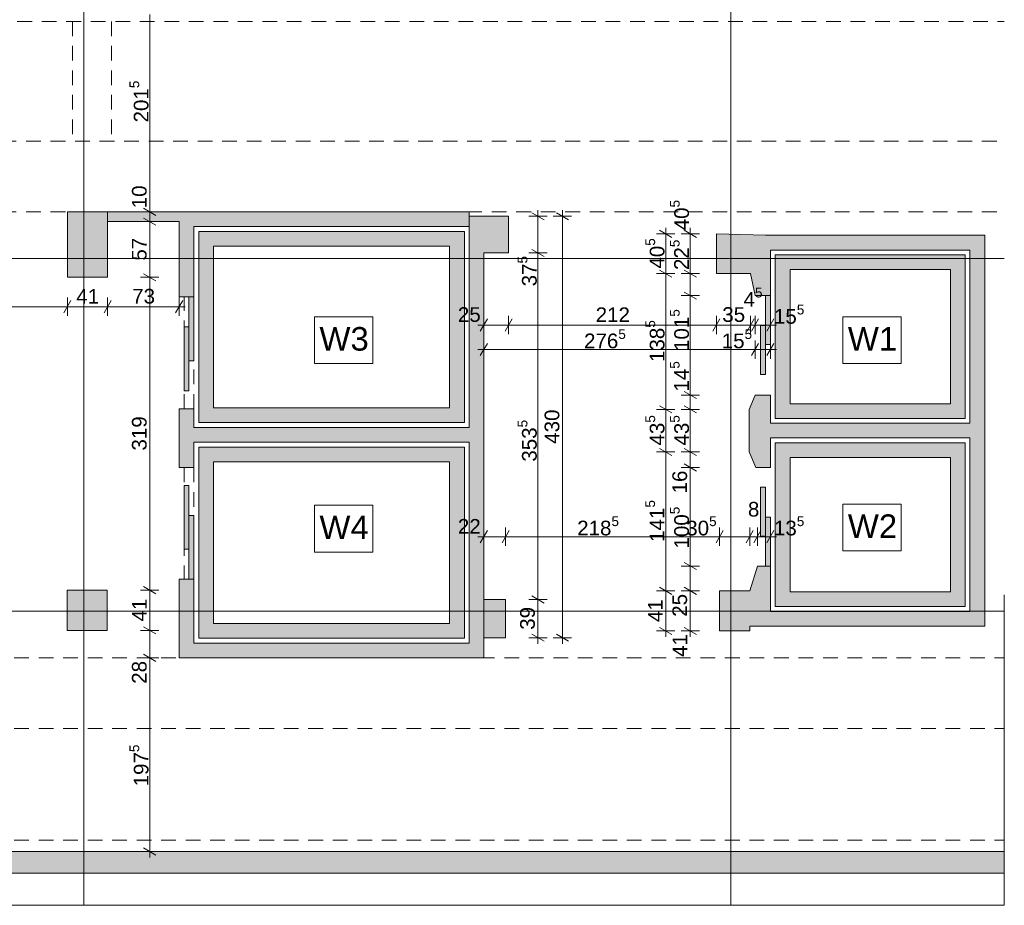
# Paper-space layout 'A-10 INWENTARYZACJA - PIĘTRO 7' of a CAD drawing. Header units: millimetres. Extents: x 0 to 420, y 0 to 297.
# Tile 6 of 8: x 187 to 288, y 111 to 201. Entities that reach past the tile are written whole.
import ezdxf
from ezdxf.xclip import XClip

# ---------------------------------------------------------------- set-up
doc = ezdxf.new("R2010")
doc.units = ezdxf.units.MM
doc.header["$MEASUREMENT"] = 0
doc.header["$XCLIPFRAME"] = 0
for name, pattern in [('ACAD_ISO03W100', [300, 120, -180]), ('DASHDOTX2', [1000, 500, -250, 0, -250]), ('Przer. długie kreski', [2.5, 1.5, -1]), ('PRZERYWANA_DU_A', [550, 350.0000000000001, -199.9999999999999])]:
    doc.linetypes.add(name, pattern=pattern)
for name, color, linetype, lineweight in [('0_Nr_pióra__2', 8, 'Continuous', 13), ('A_linie przekroju_Nr_pióra__1', 7, 'Continuous', 20), ('A_opis pomieszczeń_Nr_pióra__1', 7, 'Continuous', 20), ('A_winda_Nr_pióra__1', 7, 'Continuous', 20), ('A_wymiary_Nr_pióra__1', 7, 'Continuous', 20), ('A_wymiary_Nr_pióra__2', 8, 'Continuous', 13), ('A_ściany_Nr_pióra__1', 7, 'Continuous', 20), ('Drzwi Archicad_Nr_pióra__1', 7, 'Continuous', 20)]:
    doc.layers.add(name, color=color, linetype=linetype, lineweight=lineweight)
doc.layers.add('A_osie_Nr_pióra__16', color=7, linetype='Continuous', lineweight=5, true_color=0x0f0f0f)
doc.layers.add('A_ściany_Nr_pióra__10', color=7, linetype='Continuous', lineweight=13, true_color=0x4b4b4b)
for name, color, linetype in [('A_podrys', 7, 'Continuous'), ('A_winda', 7, 'Continuous'), ('A_ściany', 7, 'Continuous')]:
    doc.layers.add(name, color=color, linetype=linetype)
doc.styles.add('STYL_AUTOMATYCZNY_1', font='arial.ttf')
doc.styles.add('STYL_AUTOMATYCZNY_4', font='arial.ttf')

# ---------------------------------------------------------------- blocks, each defined once
blk = doc.blocks.new('Rysunek_1_1', base_point=(-1581.688374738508, -268.2671254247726))
at = {"layer": 'A_winda', "linetype": 'Continuous', "lineweight": 0, "true_color": 0xfdfdfd}
h = blk.add_hatch(color=7, dxfattribs=at)
h.paths.add_polyline_path([(205.3337342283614, 179.5577086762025), (205.3337342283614, 160.0577086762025), (232.4229591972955, 160.0577086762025), (232.4229591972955, 179.5577086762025)])
h.paths.add_polyline_path([(230.9229591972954, 178.0577086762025), (230.9229591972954, 161.5577086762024), (206.8337342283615, 161.5577086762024), (206.8337342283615, 178.0577086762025)], flags=0)
h = blk.add_hatch(color=7, dxfattribs=at)
h.paths.add_polyline_path([(264.1429591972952, 177.1577086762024), (264.1429591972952, 160.4832086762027), (283.5029591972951, 160.4832086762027), (283.5029591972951, 177.1577086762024)])
h.paths.add_polyline_path([(282.002959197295, 175.6577086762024), (282.002959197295, 161.9832086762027), (265.6429591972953, 161.9832086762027), (265.6429591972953, 175.6577086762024)], flags=0)
for points in [[(204.3337342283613, 166.3677086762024), (204.8337342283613, 166.3677086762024), (204.8337342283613, 172.8677086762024), (204.3337342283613, 172.8677086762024)], [(263.1429591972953, 168.0167086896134), (263.6429591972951, 168.0167086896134), (263.6429591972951, 173.0167086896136), (263.1429591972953, 173.0167086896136)], [(203.8337342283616, 163.3082713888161), (204.3337342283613, 163.3082713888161), (204.3337342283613, 169.8082713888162), (203.8337342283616, 169.8082713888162)], [(262.6429591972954, 164.9572714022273), (263.1429591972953, 164.9572714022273), (263.1429591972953, 169.9572714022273), (262.6429591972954, 169.9572714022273)], [(203.8337342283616, 153.6271459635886), (203.8337342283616, 147.1271459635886), (204.3337342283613, 147.1271459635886), (204.3337342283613, 153.6271459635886)], [(262.6429591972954, 153.4747731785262), (262.6429591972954, 148.4747731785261), (263.1429591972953, 148.4747731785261), (263.1429591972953, 153.4747731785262)], [(204.3337342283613, 150.5677086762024), (204.3337342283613, 144.0677086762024), (204.8337342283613, 144.0677086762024), (204.8337342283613, 150.5677086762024)], [(263.1429591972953, 150.41533589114), (263.1429591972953, 145.41533589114), (263.6429591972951, 145.41533589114), (263.6429591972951, 150.41533589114)]]:
    blk.add_hatch(color=7, dxfattribs=at).paths.add_polyline_path(points)
h = blk.add_hatch(color=7, dxfattribs=at)
h.paths.add_polyline_path([(283.5029591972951, 157.9832086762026), (264.1429591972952, 157.9832086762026), (264.1429591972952, 141.2757086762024), (283.5029591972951, 141.2757086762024)])
h.paths.add_polyline_path([(282.002959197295, 156.4832086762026), (282.002959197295, 142.7757086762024), (265.6429591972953, 142.7757086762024), (265.6429591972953, 156.4832086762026)], flags=0)
h = blk.add_hatch(color=7, dxfattribs=at)
h.paths.add_polyline_path([(205.3337342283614, 157.5577086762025), (205.3337342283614, 138.0577086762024), (232.4229591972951, 138.0577086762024), (232.4229591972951, 157.5577086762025)])
h.paths.add_polyline_path([(230.922959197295, 156.0577086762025), (230.922959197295, 139.5577086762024), (206.8337342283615, 139.5577086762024), (206.8337342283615, 156.0577086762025)], flags=0)
at = {"layer": 'A_ściany', "linetype": 'Continuous', "lineweight": 0, "true_color": 0x000000}
for points in [[(196.0337342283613, 174.8777086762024), (196.0337342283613, 181.5577086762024), (191.9337342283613, 181.5577086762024), (191.9337342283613, 174.8777086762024)], [(196.0337342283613, 180.5577086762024), (203.3337342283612, 180.5577086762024), (203.3337342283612, 181.5577086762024), (196.0337342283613, 181.5577086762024)], [(204.8337342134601, 180.0577086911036), (203.3337342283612, 181.5577086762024), (203.3337342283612, 172.8677089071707), (204.8337342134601, 172.8677089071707)], [(204.8337342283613, 180.0577086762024), (232.9129591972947, 180.0577086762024), (232.9129591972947, 181.5577086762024), (203.3337342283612, 181.5577086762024)], [(232.9129591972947, 181.1077086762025), (232.9129591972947, 177.3577086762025), (236.9329591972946, 177.3577086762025), (236.9329591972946, 181.1077086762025)], [(258.1329591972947, 175.2577087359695), (261.6229589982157, 175.2577087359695), (262.0829596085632, 173.0063304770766), (263.6429592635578, 173.0063304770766), (263.6429592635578, 179.1577084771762), (263.1429592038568, 179.1577084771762), (258.1329591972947, 179.3077086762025)], [(285.5029591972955, 179.1577086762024), (263.6429591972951, 179.1577086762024), (263.6429591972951, 177.6577086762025), (285.5029591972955, 177.6577086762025)], [(234.4129591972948, 136.0577086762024), (234.4129591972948, 177.3577086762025), (232.9129591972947, 177.3577086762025), (232.9129591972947, 137.5577086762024)], [(285.5029591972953, 139.2757086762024), (285.5029591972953, 177.6577086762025), (284.0029591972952, 177.6577086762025), (284.0029591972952, 140.7757086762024)], [(261.4929594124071, 157.0656210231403), (262.1639350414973, 155.4753470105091), (263.6429590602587, 155.4753470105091), (263.6429594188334, 162.8563302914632), (262.1029597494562, 162.8563302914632), (261.4929594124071, 161.3988325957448)], [(203.3337342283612, 161.4677088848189), (203.3337342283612, 155.4677087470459), (204.8337340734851, 155.4677087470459), (204.8337340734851, 161.4677088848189)], [(263.6429591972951, 158.4832086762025), (284.0029591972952, 158.4832086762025), (284.0029591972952, 159.9832086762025), (263.6429591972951, 159.9832086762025)], [(204.8337342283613, 158.0577086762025), (232.9129591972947, 158.0577086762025), (232.9129591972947, 159.5577086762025), (204.8337342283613, 159.5577086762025)], [(258.4629590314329, 138.7928034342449), (261.531874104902, 138.7928034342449), (261.531874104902, 139.27570871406), (263.6429594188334, 139.27570871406), (263.6429590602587, 145.4153356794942), (262.3139347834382, 145.4153471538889), (261.531874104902, 142.8928033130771), (258.4629590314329, 142.8928033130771)], [(203.3337342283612, 136.0577086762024), (204.8337340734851, 137.5577085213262), (204.8337340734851, 144.0677087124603), (203.3337342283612, 144.0677087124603)], [(196.0037342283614, 138.8577086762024), (196.0037342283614, 142.9577086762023), (191.9037342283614, 142.9577086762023), (191.9037342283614, 138.8577086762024)], [(234.4129591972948, 142.0077086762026), (234.4129591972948, 138.1077086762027), (236.6329591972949, 138.1077086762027), (236.6329591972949, 142.0077086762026)], [(263.6429591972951, 139.2757086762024), (285.5029591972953, 139.2757086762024), (284.0029591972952, 140.7757086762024), (263.6429591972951, 140.7757086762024)], [(232.9129591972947, 137.5577086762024), (204.8337342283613, 137.5577086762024), (203.3337342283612, 136.0577086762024), (234.4129591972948, 136.0577086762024)], [(287.502957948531, 116.2977104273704), (63.78373754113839, 116.2977104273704), (63.78373754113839, 114.0977115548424), (287.502957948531, 114.0977115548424)]]:
    blk.add_hatch(color=18, dxfattribs=at).paths.add_polyline_path(points)
at = {"layer": '0_Nr_pióra__2', "color": 8, "linetype": 'PRZERYWANA_DU_A', "lineweight": 13, "flags": 128}
for points in [[(287.5029591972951, 110.8077086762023), (287.5029591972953, 205.8077086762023)], [(160.4377489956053, 110.8077086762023), (195.4377489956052, 110.8077086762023)], [(195.4377489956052, 110.8077086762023), (287.5029591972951, 110.8077086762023)]]:
    blk.add_lwpolyline(points, dxfattribs=at)
at = {"layer": 'A_linie przekroju_Nr_pióra__1', "color": 7, "linetype": 'ACAD_ISO03W100', "lineweight": 20}
blk.add_line((56.53673228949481, 148.6404103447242), (287.502960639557, 148.6404103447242), dxfattribs=at)
at = {"layer": 'A_opis pomieszczeń_Nr_pióra__1', "color": 7, "linetype": 'Continuous', "lineweight": 20}
for p, q in [((223.0818575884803, 170.8491938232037), (217.1449115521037, 170.8491938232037)), ((217.1449115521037, 170.8491938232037), (217.1449115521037, 166.0779115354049)), ((223.0818575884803, 166.0779115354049), (223.0818575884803, 170.8491938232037)), ((276.980700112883, 170.8491900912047), (271.0437578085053, 170.8491900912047)), ((271.0437578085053, 170.8491900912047), (271.0437578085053, 166.0779115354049)), ((276.980700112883, 166.0779115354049), (276.980700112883, 170.8491900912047)), ((217.1449115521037, 166.0779115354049), (223.0818575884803, 166.0779115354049)), ((271.0437578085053, 166.0779115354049), (276.980700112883, 166.0779115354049)), ((276.980700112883, 151.7341340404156), (271.0437578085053, 151.7341340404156)), ((271.0437578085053, 151.7341340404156), (271.0437578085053, 146.9628554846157)), ((276.980700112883, 146.9628554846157), (276.980700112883, 151.7341340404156)), ((223.0818575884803, 151.6163932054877), (217.1449115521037, 151.6163932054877)), ((217.1449115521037, 151.6163932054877), (217.1449115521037, 146.8451109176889)), ((223.0818575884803, 146.8451109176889), (223.0818575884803, 151.6163932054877)), ((217.1449115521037, 146.8451109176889), (223.0818575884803, 146.8451109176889)), ((271.0437578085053, 146.9628554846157), (276.980700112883, 146.9628554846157))]:
    blk.add_line(p, q, dxfattribs=at)
at = {"layer": 'A_osie_Nr_pióra__16', "color": 250, "linetype": 'DASHDOTX2', "lineweight": 5, "true_color": 0x0f0f0f}
for p, q in [((193.608735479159, 260.2656864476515), (193.608735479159, 110.8077082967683)), ((259.6087338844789, 260.2656864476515), (259.6087338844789, 110.8077082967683)), ((287.5029582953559, 176.8077061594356), (63.30406676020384, 176.8077061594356)), ((287.5029582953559, 140.8077122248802), (63.30406676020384, 140.8077122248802))]:
    blk.add_line(p, q, dxfattribs=at)
at = {"layer": 'A_winda_Nr_pióra__1', "color": 7, "linetype": 'Przer. długie kreski', "lineweight": 20}
for p, q in [((203.8337333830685, 161.4677097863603), (203.8337333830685, 172.8677089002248)), ((204.8337336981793, 161.4677097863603), (204.8337336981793, 172.4677095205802)), ((203.8337333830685, 155.4677078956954), (203.8337333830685, 144.0677087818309)), ((204.8337336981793, 155.4677078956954), (204.8337336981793, 144.4677081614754))]:
    blk.add_line(p, q, dxfattribs=at)
at = {"layer": 'A_winda_Nr_pióra__1', "color": 7, "linetype": 'PRZERYWANA_DU_A', "lineweight": 20, "flags": 128}
for points in [[(205.3337342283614, 179.5577086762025), (232.4229591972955, 179.5577086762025), (232.4229591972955, 160.0577086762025), (205.3337342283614, 160.0577086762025)], [(230.9229591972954, 178.0577086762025), (230.9229591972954, 161.5577086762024), (206.8337342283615, 161.5577086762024), (206.8337342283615, 178.0577086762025)], [(264.1429591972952, 177.1577086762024), (283.5029591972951, 177.1577086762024), (283.5029591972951, 160.4832086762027), (264.1429591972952, 160.4832086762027)], [(282.002959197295, 175.6577086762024), (282.002959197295, 161.9832086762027), (265.6429591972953, 161.9832086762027), (265.6429591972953, 175.6577086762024)], [(283.5029591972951, 157.9832086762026), (264.1429591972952, 157.9832086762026), (264.1429591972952, 141.2757086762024), (283.5029591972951, 141.2757086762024)], [(205.3337342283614, 157.5577086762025), (232.4229591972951, 157.5577086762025), (232.4229591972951, 138.0577086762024), (205.3337342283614, 138.0577086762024)], [(230.922959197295, 156.0577086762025), (230.922959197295, 139.5577086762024), (206.8337342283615, 139.5577086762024), (206.8337342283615, 156.0577086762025)], [(282.002959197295, 156.4832086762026), (282.002959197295, 142.7757086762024), (265.6429591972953, 142.7757086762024), (265.6429591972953, 156.4832086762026)]]:
    blk.add_lwpolyline(points, close=True, dxfattribs=at)
at = {"layer": 'A_winda_Nr_pióra__1', "color": 7, "linetype": 'Continuous', "lineweight": 20, "flags": 128}
for points in [[(204.3337342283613, 166.3677086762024), (204.3337342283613, 172.8677086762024), (204.8337342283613, 172.8677086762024), (204.8337342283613, 166.3677086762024)], [(263.1429591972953, 168.0167086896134), (263.1429591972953, 173.0167086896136), (263.6429591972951, 173.0167086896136), (263.6429591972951, 168.0167086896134)], [(203.8337342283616, 163.3082713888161), (203.8337342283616, 169.8082713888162), (204.3337342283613, 169.8082713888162), (204.3337342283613, 163.3082713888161)], [(262.6429591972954, 164.9572714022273), (262.6429591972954, 169.9572714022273), (263.1429591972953, 169.9572714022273), (263.1429591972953, 164.9572714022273)], [(203.8337342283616, 153.6271459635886), (203.8337342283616, 147.1271459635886), (204.3337342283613, 147.1271459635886), (204.3337342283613, 153.6271459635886)], [(262.6429591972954, 153.4747731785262), (262.6429591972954, 148.4747731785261), (263.1429591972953, 148.4747731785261), (263.1429591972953, 153.4747731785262)], [(204.3337342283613, 150.5677086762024), (204.3337342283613, 144.0677086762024), (204.8337342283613, 144.0677086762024), (204.8337342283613, 150.5677086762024)], [(263.1429591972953, 150.41533589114), (263.1429591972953, 145.41533589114), (263.6429591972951, 145.41533589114), (263.6429591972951, 150.41533589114)]]:
    blk.add_lwpolyline(points, close=True, dxfattribs=at)
at = {"layer": 'A_wymiary_Nr_pióra__1', "color": 7, "linetype": 'Continuous', "lineweight": 20}
for p, q in [((199.7087325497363, 181.9185527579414), (200.958735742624, 181.1968662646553)), ((199.7087325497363, 180.9185524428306), (200.958735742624, 180.1968659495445)), ((240.5579577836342, 180.7468655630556), (239.3079583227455, 181.4685520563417)), ((243.0579604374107, 180.7468655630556), (241.8079609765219, 181.4685520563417)), ((253.5881164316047, 178.9468664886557), (252.338116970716, 179.6685529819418)), ((256.0881153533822, 178.9468664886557), (254.8381158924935, 179.6685529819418)), ((239.3079583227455, 177.7185536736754), (240.5579577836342, 176.9968634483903)), ((199.7087325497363, 175.2385508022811), (200.958735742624, 174.516864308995)), ((252.338116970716, 175.6185541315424), (253.5881164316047, 174.8968639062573)), ((254.8381158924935, 175.6185541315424), (256.0881153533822, 174.8968639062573)), ((254.8381158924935, 173.3671735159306), (256.0881153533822, 172.6454870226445)), ((192.2945792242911, 172.5027082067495), (191.572888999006, 171.2527087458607)), ((196.3945793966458, 172.5027082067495), (195.6728891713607, 171.2527087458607)), ((202.9728918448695, 171.2527087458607), (203.6945783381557, 172.5027082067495)), ((234.7738035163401, 170.6313682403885), (234.052117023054, 169.3813687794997)), ((237.2938022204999, 170.6313682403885), (236.5721157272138, 169.3813687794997)), ((258.4938029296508, 170.6313682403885), (257.7721164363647, 169.3813687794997)), ((261.9838041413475, 170.6313682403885), (261.2621139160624, 169.3813687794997)), ((262.4438028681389, 170.6313682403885), (261.7221163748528, 169.3813687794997)), ((263.2821143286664, 169.3813687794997), (264.0038045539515, 170.6313682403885)), ((234.7738035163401, 168.131365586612), (234.052117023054, 166.8813661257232)), ((262.4438028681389, 168.131365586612), (261.7221163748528, 166.8813661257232)), ((263.2821143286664, 166.8813661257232), (264.0038045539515, 168.131365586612)), ((254.8381158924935, 163.2171738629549), (256.0881153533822, 162.4954873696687)), ((252.338116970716, 161.7596752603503), (253.5881164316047, 161.0379887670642)), ((254.8381158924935, 161.7596752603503), (256.0881153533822, 161.0379887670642)), ((252.338116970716, 157.4264662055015), (253.5881164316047, 156.7047759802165)), ((254.8381158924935, 157.4264662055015), (256.0881153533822, 156.7047759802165)), ((254.8381158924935, 155.8361905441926), (256.0881153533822, 155.1145040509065)), ((234.7738035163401, 149.0403473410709), (234.052117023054, 147.7903478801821)), ((236.9938017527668, 149.0403473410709), (236.2721152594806, 147.7903478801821)), ((258.8238012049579, 149.0403473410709), (258.1021147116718, 147.7903478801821)), ((261.8927172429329, 149.0403473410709), (261.1710307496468, 147.7903478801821)), ((262.67478001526, 149.0403473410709), (261.9530897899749, 147.7903478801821)), ((263.2821143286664, 147.7903478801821), (264.0038045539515, 149.0403473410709)), ((254.8381158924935, 145.7761917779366), (256.0881153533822, 145.0545052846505)), ((199.7087325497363, 143.3185510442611), (200.958735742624, 142.596864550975)), ((252.338116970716, 143.2536478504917), (253.5881164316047, 142.5319613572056)), ((254.8381158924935, 143.2536478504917), (256.0881153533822, 142.5319613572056)), ((239.3079583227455, 142.3685520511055), (240.5579577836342, 141.6468655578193)), ((199.7087325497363, 139.2185508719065), (200.958735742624, 138.4968643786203)), ((252.338116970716, 139.1536476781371), (253.5881164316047, 138.4319611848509)), ((254.8381158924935, 139.1536476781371), (256.0881153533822, 138.4319611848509)), ((239.3079583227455, 138.4685534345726), (240.5579577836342, 137.7468632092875)), ((241.8079609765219, 138.4685534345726), (243.0579604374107, 137.7468632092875)), ((199.7087325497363, 136.4185514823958), (200.958735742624, 135.6968649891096)), ((199.7087325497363, 116.6585537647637), (200.958735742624, 115.9368635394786))]:
    blk.add_line(p, q, dxfattribs=at)
at = {"layer": 'A_wymiary_Nr_pióra__2', "color": 8, "linetype": 'Continuous', "lineweight": 13}
for p, q in [((200.3337341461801, 181.5577095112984), (200.3337341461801, 201.687708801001)), ((201.2712346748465, 181.5577095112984), (199.3962336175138, 181.5577095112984)), ((200.3337341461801, 180.5577091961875), (200.3337341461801, 181.5577095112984)), ((240.8704604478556, 181.1077088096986), (238.995459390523, 181.1077088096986)), ((239.9329599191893, 181.1077088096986), (239.9329599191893, 181.7189579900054)), ((239.9329599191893, 177.3577104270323), (239.9329599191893, 181.1077088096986)), ((243.3704593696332, 181.1077088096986), (241.4954583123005, 181.1077088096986)), ((242.4329588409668, 181.1077088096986), (242.4329588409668, 181.7189579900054)), ((242.4329588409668, 138.1077101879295), (242.4329588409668, 181.1077088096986)), ((201.2712346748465, 180.5577091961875), (199.3962336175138, 180.5577091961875)), ((200.3337341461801, 174.8777075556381), (200.3337341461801, 180.5577091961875)), ((252.9631148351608, 179.3077097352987), (252.9631148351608, 179.9189589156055)), ((255.4631137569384, 179.3077097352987), (255.4631137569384, 179.9189589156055)), ((253.9006153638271, 179.3077097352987), (252.0256143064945, 179.3077097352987)), ((252.9631148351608, 175.2577071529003), (252.9631148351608, 179.3077097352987)), ((256.4006142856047, 179.3077097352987), (254.525616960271, 179.3077097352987)), ((255.4631137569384, 175.2577071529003), (255.4631137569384, 179.3077097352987)), ((240.8704604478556, 177.3577104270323), (238.995459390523, 177.3577104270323)), ((239.9329599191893, 142.0077088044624), (239.9329599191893, 177.3577104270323)), ((201.2712346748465, 174.8777075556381), (199.3962336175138, 174.8777075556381)), ((200.3337341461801, 142.957707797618), (200.3337341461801, 174.8777075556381)), ((253.9006153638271, 175.2577071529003), (252.0256143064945, 175.2577071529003)), ((252.9631148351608, 161.3988320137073), (252.9631148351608, 175.2577071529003)), ((256.4006142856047, 175.2577071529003), (254.525616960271, 175.2577071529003)), ((255.4631137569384, 173.0063302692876), (255.4631137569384, 175.2577071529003)), ((191.9337359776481, 170.9402098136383), (191.9337359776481, 172.815207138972)), ((196.0337324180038, 170.9402098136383), (196.0337324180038, 172.815207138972)), ((203.3337350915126, 170.9402098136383), (203.3337350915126, 172.815207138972)), ((256.4006142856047, 173.0063302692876), (254.525616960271, 173.0063302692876)), ((255.4631137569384, 162.8563306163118), (255.4631137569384, 173.0063302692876)), ((163.8637335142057, 171.8777103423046), (191.9337359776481, 171.8777103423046)), ((191.9337359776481, 171.8777103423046), (196.0337324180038, 171.8777103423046)), ((196.0337324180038, 171.8777103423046), (203.3337350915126, 171.8777103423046)), ((203.3337350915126, 171.8777103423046), (203.9449842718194, 171.8777103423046)), ((234.412960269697, 169.0688661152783), (234.412960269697, 170.943867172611)), ((236.9329589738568, 169.0688661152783), (236.9329589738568, 170.943867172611)), ((258.1329596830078, 169.0688661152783), (258.1329596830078, 170.943867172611)), ((261.6229608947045, 169.0688661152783), (261.6229608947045, 170.943867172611)), ((262.0829596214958, 169.0688661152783), (262.0829596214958, 170.943867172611)), ((263.6429575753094, 169.0688661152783), (263.6429575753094, 170.943867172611)), ((233.8017073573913, 170.0063666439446), (234.412960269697, 170.0063666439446)), ((234.412960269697, 170.0063666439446), (236.9329589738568, 170.0063666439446)), ((236.9329589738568, 170.0063666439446), (258.1329596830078, 170.0063666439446)), ((258.1329596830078, 170.0063666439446), (261.6229608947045, 170.0063666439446)), ((261.6229608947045, 170.0063666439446), (262.0829596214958, 170.0063666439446)), ((262.0829596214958, 170.0063666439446), (263.6429575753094, 170.0063666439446)), ((263.6429575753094, 170.0063666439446), (264.2542104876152, 170.0063666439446)), ((234.412960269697, 166.5688671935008), (234.412960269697, 168.4438682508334)), ((262.0829596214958, 166.5688671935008), (262.0829596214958, 168.4438682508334)), ((263.6429575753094, 166.5688671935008), (263.6429575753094, 168.4438682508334)), ((233.8017073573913, 167.5063677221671), (234.412960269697, 167.5063677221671)), ((234.412960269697, 167.5063677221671), (262.0829596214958, 167.5063677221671)), ((262.0829596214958, 167.5063677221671), (263.6429575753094, 167.5063677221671)), ((263.6429575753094, 167.5063677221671), (264.2542104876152, 167.5063677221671)), ((256.4006142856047, 162.8563306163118), (254.525616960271, 162.8563306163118)), ((255.4631137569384, 161.3988320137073), (255.4631137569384, 162.8563306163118)), ((253.9006153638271, 161.3988320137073), (252.0256143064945, 161.3988320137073)), ((252.9631148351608, 157.0656192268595), (252.9631148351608, 161.3988320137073)), ((256.4006142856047, 161.3988320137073), (254.525616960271, 161.3988320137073)), ((255.4631137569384, 157.0656192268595), (255.4631137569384, 161.3988320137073)), ((253.9006153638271, 157.0656192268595), (252.0256143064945, 157.0656192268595)), ((252.9631148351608, 142.8928046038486), (252.9631148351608, 157.0656192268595)), ((256.4006142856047, 157.0656192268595), (254.525616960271, 157.0656192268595)), ((255.4631137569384, 155.4753472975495), (255.4631137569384, 157.0656192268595)), ((256.4006142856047, 155.4753472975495), (254.525616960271, 155.4753472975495)), ((255.4631137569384, 145.4153485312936), (255.4631137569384, 155.4753472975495)), ((234.412960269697, 147.4778489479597), (234.412960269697, 149.3528462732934)), ((236.6329585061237, 147.4778489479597), (236.6329585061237, 149.3528462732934)), ((258.4629579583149, 147.4778489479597), (258.4629579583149, 149.3528462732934)), ((261.5318739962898, 147.4778489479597), (261.5318739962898, 149.3528462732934)), ((262.3139367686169, 147.4778489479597), (262.3139367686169, 149.3528462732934)), ((263.6429575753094, 147.4778489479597), (263.6429575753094, 149.3528462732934)), ((233.8017073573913, 148.415345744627), (234.412960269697, 148.415345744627)), ((234.412960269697, 148.415345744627), (236.6329585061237, 148.415345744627)), ((236.6329585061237, 148.415345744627), (258.4629579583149, 148.415345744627)), ((258.4629579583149, 148.415345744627), (261.5318739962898, 148.415345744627)), ((261.5318739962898, 148.415345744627), (262.3139367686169, 148.415345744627)), ((262.3139367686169, 148.415345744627), (263.6429575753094, 148.415345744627)), ((263.6429575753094, 148.415345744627), (264.2542104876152, 148.415345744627)), ((256.4006142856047, 145.4153485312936), (254.525616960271, 145.4153485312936)), ((255.4631137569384, 142.8928046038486), (255.4631137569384, 145.4153485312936)), ((201.2712346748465, 142.957707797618), (199.3962336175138, 142.957707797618)), ((200.3337341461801, 138.8577076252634), (200.3337341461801, 142.957707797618)), ((253.9006153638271, 142.8928046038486), (252.0256143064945, 142.8928046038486)), ((252.9631148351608, 138.792804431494), (252.9631148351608, 142.8928046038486)), ((256.4006142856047, 142.8928046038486), (254.525616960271, 142.8928046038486)), ((255.4631137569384, 138.792804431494), (255.4631137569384, 142.8928046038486)), ((240.8704604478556, 142.0077088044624), (238.995459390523, 142.0077088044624)), ((239.9329599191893, 138.1077101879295), (239.9329599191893, 142.0077088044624)), ((201.2712346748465, 138.8577076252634), (199.3962336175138, 138.8577076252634)), ((200.3337341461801, 136.0577082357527), (200.3337341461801, 138.8577076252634)), ((253.9006153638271, 138.792804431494), (252.0256143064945, 138.792804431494)), ((252.9631148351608, 138.1815552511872), (252.9631148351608, 138.792804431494)), ((256.4006142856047, 138.792804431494), (254.525616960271, 138.792804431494)), ((255.4631137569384, 138.1815552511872), (255.4631137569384, 138.792804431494)), ((240.8704604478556, 138.1077101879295), (238.995459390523, 138.1077101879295)), ((239.9329599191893, 137.4964572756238), (239.9329599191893, 138.1077101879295)), ((243.3704593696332, 138.1077101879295), (241.4954583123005, 138.1077101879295)), ((242.4329588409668, 137.4964572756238), (242.4329588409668, 138.1077101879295)), ((201.2712346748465, 136.0577082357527), (199.3962336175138, 136.0577082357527)), ((200.3337341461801, 116.2977105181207), (200.3337341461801, 136.0577082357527)), ((201.2712346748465, 116.2977105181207), (199.3962336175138, 116.2977105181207)), ((200.3337341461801, 115.6864576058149), (200.3337341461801, 116.2977105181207))]:
    blk.add_line(p, q, dxfattribs=at)
at = {"layer": 'A_ściany_Nr_pióra__1', "color": 7, "linetype": 'Continuous', "lineweight": 20}
for p, q in [((203.3337350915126, 172.8677089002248), (204.8337336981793, 172.8677089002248)), ((263.6429575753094, 173.0063302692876), (262.0829596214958, 173.0063302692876)), ((262.1029594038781, 162.8563306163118), (263.6429575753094, 162.8563306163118)), ((203.3337350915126, 161.4677097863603), (204.8337336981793, 161.4677097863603)), ((204.8337336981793, 155.4677078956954), (203.3337350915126, 155.4677078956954)), ((263.6429575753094, 155.4753472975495), (262.1639365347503, 155.4753472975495)), ((262.3139367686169, 145.4153485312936), (263.6429575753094, 145.4153373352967)), ((204.8337336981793, 144.0677087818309), (203.3337350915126, 144.0677087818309))]:
    blk.add_line(p, q, dxfattribs=at)
at = {"layer": 'A_ściany_Nr_pióra__1', "color": 7, "linetype": 'Continuous', "lineweight": 20, "flags": 128}
for points in [[(196.0337342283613, 181.5577086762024), (191.9337342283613, 181.5577086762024)], [(191.9337342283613, 181.5577086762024), (191.9337342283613, 174.8777086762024)], [(203.3337342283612, 181.5577086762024), (196.0337342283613, 181.5577086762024)], [(196.0337342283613, 174.8777086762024), (196.0337342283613, 181.5577086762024)], [(232.9129591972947, 181.5577086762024), (203.3337342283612, 181.5577086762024)], [(232.9129591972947, 180.0577086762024), (232.9129591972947, 181.5577086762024)], [(232.9129591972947, 181.1077086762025), (232.9129591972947, 177.3577086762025)], [(236.9329591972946, 181.1077086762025), (232.9129591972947, 181.1077086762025)], [(236.9329591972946, 177.3577086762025), (236.9329591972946, 181.1077086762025)], [(196.0337342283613, 180.5577086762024), (203.3337342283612, 180.5577086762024)], [(203.3337342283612, 180.5577086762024), (203.3337342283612, 172.8677089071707)], [(204.8337342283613, 172.8677086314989), (204.8337342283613, 180.0577086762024)], [(204.8337342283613, 180.0577086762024), (232.9129591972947, 180.0577086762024)], [(263.1429591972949, 179.1577086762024), (258.1329591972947, 179.3077086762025)], [(258.1329591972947, 179.3077086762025), (258.1329591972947, 175.2577086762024)], [(263.6429591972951, 179.1577086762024), (263.1429591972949, 179.1577086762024)], [(285.5029591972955, 179.1577086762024), (263.6429591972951, 179.1577086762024)], [(285.5029591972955, 177.6577086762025), (285.5029591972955, 179.1577086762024)], [(232.9129591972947, 177.3577086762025), (232.9129591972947, 159.5577086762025)], [(234.4129591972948, 136.0577086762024), (234.4129591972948, 177.3577086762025)], [(234.4129591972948, 177.3577086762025), (236.9329591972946, 177.3577086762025)], [(263.6429591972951, 177.6577086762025), (284.0029591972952, 177.6577086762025)], [(263.6429591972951, 173.0063299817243), (263.6429591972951, 177.6577086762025)], [(284.0029591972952, 177.6577086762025), (284.0029591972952, 159.9832086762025)], [(285.5029591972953, 139.2757086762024), (285.5029591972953, 177.6577086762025)], [(191.9337342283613, 174.8777086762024), (196.0337342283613, 174.8777086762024)], [(258.1329591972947, 175.2577086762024), (261.6229591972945, 175.2577086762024)], [(261.6229591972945, 175.2577086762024), (262.0829591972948, 173.0063304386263)], [(262.1029591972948, 162.8563304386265), (261.4929591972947, 161.3988325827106)], [(263.6429591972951, 159.9832086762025), (263.6429591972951, 162.8563304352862)], [(203.3337342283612, 161.4677088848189), (203.3337342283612, 155.4677089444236)], [(204.8337342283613, 159.5577086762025), (204.8337342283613, 161.4677084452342)], [(261.4929591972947, 161.3988325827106), (261.4929591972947, 157.0656210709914)], [(284.0029591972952, 159.9832086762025), (263.6429591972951, 159.9832086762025)], [(232.9129591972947, 159.5577086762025), (204.8337342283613, 159.5577086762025)], [(204.8337342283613, 155.4677087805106), (204.8337342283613, 158.0577086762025)], [(204.8337342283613, 158.0577086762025), (232.9129591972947, 158.0577086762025)], [(232.9129591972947, 158.0577086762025), (232.9129591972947, 137.5577086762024)], [(263.6429591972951, 155.475347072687), (263.6429591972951, 158.4832086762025)], [(263.6429591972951, 158.4832086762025), (284.0029591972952, 158.4832086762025)], [(284.0029591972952, 158.4832086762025), (284.0029591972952, 140.7757086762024)], [(261.4929591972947, 157.0656210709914), (262.1639351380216, 155.4753472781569)], [(262.3139351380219, 145.415347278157), (261.5318737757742, 142.8928034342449)], [(263.6429591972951, 140.7757086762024), (263.6429591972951, 145.415335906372)], [(203.3337342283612, 144.0677089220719), (203.3337342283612, 136.0577086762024)], [(204.8337342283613, 137.5577086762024), (204.8337342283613, 144.067708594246)], [(196.0037342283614, 142.9577086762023), (191.9037342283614, 142.9577086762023)], [(191.9037342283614, 142.9577086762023), (191.9037342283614, 138.8577086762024)], [(196.0037342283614, 138.8577086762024), (196.0037342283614, 142.9577086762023)], [(261.5318737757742, 142.8928034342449), (258.4629591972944, 142.8928034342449)], [(258.4629591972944, 142.8928034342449), (258.4629591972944, 138.7928034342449)], [(234.4129591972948, 142.0077086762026), (234.4129591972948, 138.1077086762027)], [(236.6329591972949, 142.0077086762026), (234.4129591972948, 142.0077086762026)], [(236.6329591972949, 138.1077086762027), (236.6329591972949, 142.0077086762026)], [(284.0029591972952, 140.7757086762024), (263.6429591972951, 140.7757086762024)], [(191.9037342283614, 138.8577086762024), (196.0037342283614, 138.8577086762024)], [(258.4629591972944, 138.7928034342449), (261.5318737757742, 138.7928034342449)], [(261.5318737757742, 138.7928034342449), (261.5318737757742, 139.2757086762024)], [(261.5318737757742, 139.2757086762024), (263.6429591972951, 139.2757086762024)], [(263.6429591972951, 139.2757086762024), (285.5029591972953, 139.2757086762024)], [(234.4129591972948, 138.1077086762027), (236.6329591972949, 138.1077086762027)], [(232.9129591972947, 137.5577086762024), (204.8337342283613, 137.5577086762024)], [(203.3337342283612, 136.0577086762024), (234.4129591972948, 136.0577086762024)], [(287.5029591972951, 116.2977086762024), (63.78373422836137, 116.2977086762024)], [(63.78373422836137, 114.0977086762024), (287.5029591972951, 114.0977086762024)]]:
    blk.add_lwpolyline(points, dxfattribs=at)
at = {"layer": 'A_ściany_Nr_pióra__10', "color": 251, "linetype": 'Przer. długie kreski', "lineweight": 13, "true_color": 0x4b4b4b}
for p, q in [((161.8237333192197, 200.9869401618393), (287.5029591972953, 200.9869401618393)), ((192.444090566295, 200.9869401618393), (192.444090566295, 188.7547164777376)), ((196.4440918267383, 200.9869401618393), (196.4440918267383, 188.7547164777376)), ((160.2237358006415, 188.7547164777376), (287.5029591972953, 188.7547164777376)), ((160.2237358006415, 181.5577095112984), (287.5029591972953, 181.5577095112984)), ((64.00873494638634, 136.0577082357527), (287.5029591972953, 136.0577082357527)), ((64.00873494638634, 128.8607012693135), (287.5029591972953, 128.8607012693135)), ((64.00873494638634, 117.4563207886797), (287.5029591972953, 117.4563207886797))]:
    blk.add_line(p, q, dxfattribs=at)
at = {"layer": 'Drzwi Archicad_Nr_pióra__1', "color": 7, "linetype": 'Continuous', "lineweight": 20}
for p, q in [((203.3337350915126, 172.8677089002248), (204.8337336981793, 172.8677089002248)), ((263.6429575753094, 173.0063302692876), (262.0829596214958, 173.0063302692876)), ((262.1029594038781, 162.8563306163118), (263.6429575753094, 162.8563306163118)), ((203.3337350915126, 161.4677097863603), (204.8337336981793, 161.4677097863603)), ((204.8337336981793, 155.4677078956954), (203.3337350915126, 155.4677078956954)), ((263.6429575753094, 155.4753472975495), (262.1639365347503, 155.4753472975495)), ((262.3139367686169, 145.4153485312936), (263.6429575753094, 145.4153373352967)), ((204.8337336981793, 144.0677087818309), (203.3337350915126, 144.0677087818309))]:
    blk.add_line(p, q, dxfattribs=at)
at = {"layer": 'A_opis pomieszczeń_Nr_pióra__1', "color": 7, "linetype": 'Continuous', "lineweight": 20, "char_height": 2.399901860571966, "attachment_point": 4, "style": 'STYL_AUTOMATYCZNY_1'}
for s, insert in [('\\A1;{\\pql;\\fArial|b0|i0|c238|p0;\\W1.000000;W3}', (217.6449125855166, 168.5798017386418)), ('\\A1;{\\pql;\\fArial|b0|i0|c238|p0;\\W1.000000;W1}', (271.5437561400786, 168.6006919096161)), ('\\A1;{\\pql;\\fArial|b0|i0|c238|p0;\\W1.000000;W2}', (271.5437561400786, 149.4856350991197)), ('\\A1;{\\pql;\\fArial|b0|i0|c238|p0;\\W1.000000;W4}', (217.6449125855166, 149.3678930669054))]:
    blk.add_mtext(s, dxfattribs=dict(at, insert=insert))
at = {"layer": 'A_wymiary_Nr_pióra__1', "color": 7, "linetype": 'Continuous', "lineweight": 20, "char_height": 1.5, "attachment_point": 7, "rotation": 90, "style": 'STYL_AUTOMATYCZNY_1'}
for s, insert in [('\\A1;{\\pql;\\fArial|b0|i0|c238|p0;\\W1.000000;201\\fArial|b0|i0|c238|p0;\\W1.000000;\\A1{\\H.66x;\\S5^  ;}}', (200.641428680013, 190.6731162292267)), ('\\A1;{\\pql;\\fArial|b0|i0|c238|p0;\\W1.000000;40\\fArial|b0|i0|c238|p0;\\W1.000000;\\A1{\\H.66x;\\S5^  ;}}', (255.7708095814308, 179.6689587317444)), ('\\A1;{\\pql;\\fArial|b0|i0|c238|p0;\\W1.000000;40\\fArial|b0|i0|c238|p0;\\W1.000000;\\A1{\\H.66x;\\S5^  ;}}', (253.2708095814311, 175.7610736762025)), ('\\A1;{\\pql;\\fArial|b0|i0|c238|p0;\\W1.000000;22\\fArial|b0|i0|c238|p0;\\W1.000000;\\A1{\\H.66x;\\S5^  ;}}', (255.7622716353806, 175.6189587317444)), ('\\A1;{\\pql;\\fArial|b0|i0|c238|p0;\\W1.000000;37\\fArial|b0|i0|c238|p0;\\W1.000000;\\A1{\\H.66x;\\S5^  ;}}', (240.241658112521, 173.9531886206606)), ('\\A1;{\\pql;\\fArial|b0|i0|c238|p0;\\W1.000000;101\\fArial|b0|i0|c238|p0;\\W1.000000;\\A1{\\H.66x;\\S5^  ;}}', (255.7708095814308, 167.3592854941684)), ('\\A1;{\\pql;\\fArial|b0|i0|c238|p0;\\W1.000000;138\\fArial|b0|i0|c238|p0;\\W1.000000;\\A1{\\H.66x;\\S5^  ;}}', (253.2718140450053, 166.2345906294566)), ('\\A1;{\\pql;\\fArial|b0|i0|c238|p0;\\W1.000000;14\\fArial|b0|i0|c238|p0;\\W1.000000;\\A1{\\H.66x;\\S5^  ;}}', (255.7622716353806, 163.2175804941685)), ('\\A1;{\\pql;\\fArial|b0|i0|c238|p0;\\W1.000000;353\\fArial|b0|i0|c238|p0;\\W1.000000;\\A1{\\H.66x;\\S5^  ;}}', (240.241658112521, 156.0673936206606)), ('\\A1;{\\pql;\\fArial|b0|i0|c238|p0;\\W1.000000;43\\fArial|b0|i0|c238|p0;\\W1.000000;\\A1{\\H.66x;\\S5^  ;}}', (253.2718140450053, 157.710591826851)), ('\\A1;{\\pql;\\fArial|b0|i0|c238|p0;\\W1.000000;43\\fArial|b0|i0|c238|p0;\\W1.000000;\\A1{\\H.66x;\\S5^  ;}}', (255.771814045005, 157.710591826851)), ('\\A1;{\\pql;\\fArial|b0|i0|c238|p0;\\W1.000000;141\\fArial|b0|i0|c238|p0;\\W1.000000;\\A1{\\H.66x;\\S5^  ;}}', (253.2622716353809, 147.8855322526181)), ('\\A1;{\\pql;\\fArial|b0|i0|c238|p0;\\W1.000000;100\\fArial|b0|i0|c238|p0;\\W1.000000;\\A1{\\H.66x;\\S5^  ;}}', (255.7708095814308, 147.2075797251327)), ('\\A1;{\\pql;\\fArial|b0|i0|c238|p0;\\W1.000000;197\\fArial|b0|i0|c238|p0;\\W1.000000;\\A1{\\H.66x;\\S5^  ;}}', (200.641428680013, 122.9399411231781))]:
    blk.add_mtext(s, dxfattribs=dict(at, insert=insert))
at = {"layer": 'A_wymiary_Nr_pióra__1', "color": 7, "linetype": 'Continuous', "lineweight": 20, "char_height": 1.5, "attachment_point": 7, "rotation": 90, "style": 'STYL_AUTOMATYCZNY_4'}
for s, insert, width in [('\\A1;{\\pql;\\fArial|b0|i0|c238|p0;\\W1.000000;10}', (200.0337342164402, 181.9189587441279), 2.288175), ('\\A1;{\\pql;\\fArial|b0|i0|c238|p0;\\W1.000000;57}', (200.0337342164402, 176.5736211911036), 2.288175), ('\\A1;{\\pql;\\fArial|b0|i0|c238|p0;\\W1.000000;430}', (242.1329591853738, 157.8915811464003), 3.432255), ('\\A1;{\\pql;\\fArial|b0|i0|c238|p0;\\W1.000000;319}', (200.0337342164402, 157.2015811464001), 3.432255), ('\\A1;{\\pql;\\fArial|b0|i0|c238|p0;\\W1.000000;16}', (255.163115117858, 152.8259222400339), 2.288175), ('\\A1;{\\pql;\\fArial|b0|i0|c238|p0;\\W1.000000;41}', (200.0337342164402, 139.7636211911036), 2.288175), ('\\A1;{\\pql;\\fArial|b0|i0|c238|p0;\\W1.000000;41}', (252.6631151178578, 139.6987159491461), 2.288175), ('\\A1;{\\pql;\\fArial|b0|i0|c238|p0;\\W1.000000;25}', (255.163115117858, 140.2433783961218), 2.288175), ('\\A1;{\\pql;\\fArial|b0|i0|c238|p0;\\W1.000000;39}', (239.6329591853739, 138.9136211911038), 2.288175), ('\\A1;{\\pql;\\fArial|b0|i0|c238|p0;\\W1.000000;41}', (255.163115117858, 136.1433783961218), 2.288175), ('\\A1;{\\pql;\\fArial|b0|i0|c238|p0;\\W1.000000;28}', (200.0337342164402, 133.4082836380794), 2.288175)]:
    blk.add_mtext(s, dxfattribs=dict(at, insert=insert, width=width))
at = {"layer": 'A_wymiary_Nr_pióra__1', "color": 7, "linetype": 'Continuous', "lineweight": 20, "char_height": 1.5, "attachment_point": 7, "style": 'STYL_AUTOMATYCZNY_1'}
for s, insert in [('\\A1;{\\pql;\\fArial|b0|i0|c238|p0;\\W1.000000;4\\fArial|b0|i0|c238|p0;\\W1.000000;\\A1{\\H.66x;\\S5^  ;}}', (260.9033641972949, 171.4322107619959)), ('\\A1;{\\pql;\\fArial|b0|i0|c238|p0;\\W1.000000;15\\fArial|b0|i0|c238|p0;\\W1.000000;\\A1{\\H.66x;\\S5^  ;}}', (264.0042092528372, 169.6986727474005)), ('\\A1;{\\pql;\\fArial|b0|i0|c238|p0;\\W1.000000;276\\fArial|b0|i0|c238|p0;\\W1.000000;\\A1{\\H.66x;\\S5^  ;}}', (244.6326441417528, 167.1986727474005)), ('\\A1;{\\pql;\\fArial|b0|i0|c238|p0;\\W1.000000;15\\fArial|b0|i0|c238|p0;\\W1.000000;\\A1{\\H.66x;\\S5^  ;}}', (258.6784391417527, 167.1986727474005)), ('\\A1;{\\pql;\\fArial|b0|i0|c238|p0;\\W1.000000;218\\fArial|b0|i0|c238|p0;\\W1.000000;\\A1{\\H.66x;\\S5^  ;}}', (243.9326441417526, 148.1076528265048)), ('\\A1;{\\pql;\\fArial|b0|i0|c238|p0;\\W1.000000;30\\fArial|b0|i0|c238|p0;\\W1.000000;\\A1{\\H.66x;\\S5^  ;}}', (255.0584391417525, 148.1066483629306)), ('\\A1;{\\pql;\\fArial|b0|i0|c238|p0;\\W1.000000;13\\fArial|b0|i0|c238|p0;\\W1.000000;\\A1{\\H.66x;\\S5^  ;}}', (264.0042092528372, 148.1066483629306))]:
    blk.add_mtext(s, dxfattribs=dict(at, insert=insert))
at = {"layer": 'A_wymiary_Nr_pióra__1', "color": 7, "linetype": 'Continuous', "lineweight": 20, "char_height": 1.5, "attachment_point": 7, "style": 'STYL_AUTOMATYCZNY_4'}
for s, insert, width in [('\\A1;{\\pql;\\fArial|b0|i0|c238|p0;\\W1.000000;41}', (192.8396467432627, 172.1777086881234), 2.288175), ('\\A1;{\\pql;\\fArial|b0|i0|c238|p0;\\W1.000000;73}', (198.5396467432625, 172.1777086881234), 2.288175), ('\\A1;{\\pql;\\fArial|b0|i0|c238|p0;\\W1.000000;25}', (231.7635341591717, 170.3063672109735), 2.288175), ('\\A1;{\\pql;\\fArial|b0|i0|c238|p0;\\W1.000000;212}', (245.8168316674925, 170.3063672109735), 3.432255), ('\\A1;{\\pql;\\fArial|b0|i0|c238|p0;\\W1.000000;35}', (258.7338717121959, 170.3063672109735), 2.288175), ('\\A1;{\\pql;\\fArial|b0|i0|c238|p0;\\W1.000000;8}', (261.3508614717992, 150.4403473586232), 1.144086), ('\\A1;{\\pql;\\fArial|b0|i0|c238|p0;\\W1.000000;22}', (231.7635341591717, 148.7153472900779), 2.288175)]:
    blk.add_mtext(s, dxfattribs=dict(at, insert=insert, width=width))

psp = doc.layouts.new('A-10 INWENTARYZACJA - PIĘTRO 7')

# ---------------------------------------------------------------- block references
at = {"layer": 'A_podrys', "color": 37, "linetype": 'Continuous', "lineweight": 5, "true_color": 0x656532}
ref = psp.add_blockref('Rysunek_1_1', (-1581.688374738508, -268.2671254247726), dxfattribs=at)
XClip(ref).set_block_clipping_path([(37.05298794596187, 110.8077086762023), (287.5029591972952, 286.5167655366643)])

doc.saveas('drawing.dxf')
